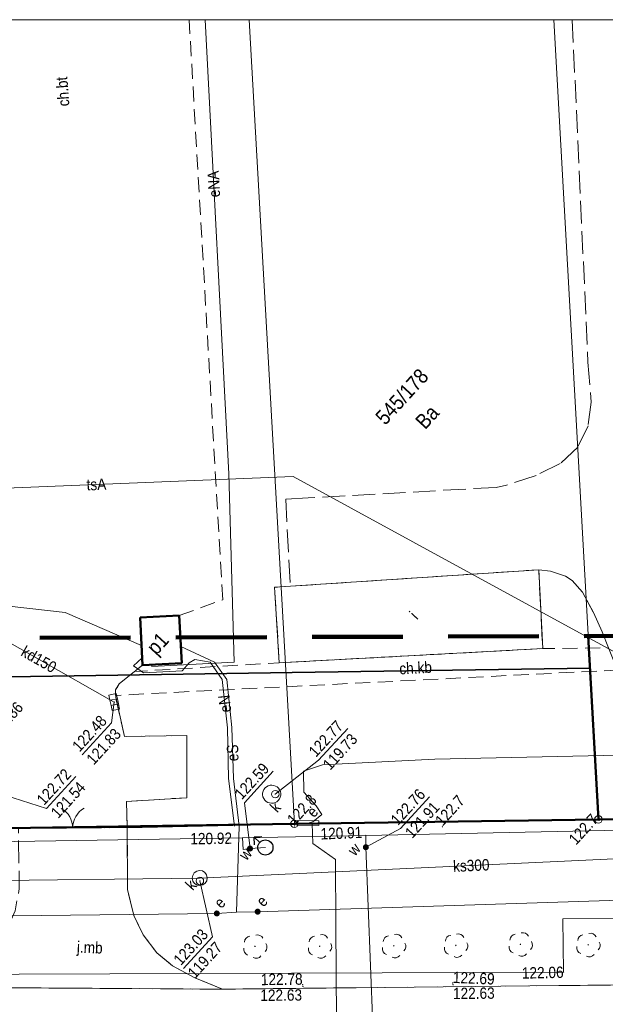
# Model space of a CAD drawing. Header units: metres. Extents: x 0 to 6446955, y 0 to 5658558.
# Tile 134 of 188: x 6441708 to 6441747, y 5654287 to 5654352. Entities that reach past the tile are written whole.
import ezdxf
from ezdxf.enums import TextEntityAlignment as Align

# ---------------------------------------------------------------- set-up
doc = ezdxf.new("R2010")
doc.units = ezdxf.units.M
doc.header["$MEASUREMENT"] = 0
for name, pattern in [('1.0_0.5', [1.5, 1, -0.5]), ('1.5_0.5', [2, 1.5, -0.5]), ('2', [0.9, 0.6, -0.3]), ('219-500', [0]), ('otob_500', [0]), ('PRZER2-1', [3, 2, -1]), ('PRZER3-1', [4, 3, -1])]:
    doc.linetypes.add(name, pattern=pattern)
doc.layers.get('0').update_dxf_attribs({"color": 2, "linetype": 'CONTINUOUS', "lineweight": 5})
doc.layers.add('1ramki', color=7, linetype='PRZER2-1', lineweight=18)
doc.layers.add('z - MPZT', color=121, linetype='PRZER3-1', lineweight=18)
for name, color, linetype in [('202-punkt graniczny', 7, 'CONTINUOUS'), ('209-oznaczenie konturu klasyfikacyjnego', 7, 'CONTINUOUS'), ('211-numer działki ewidencyjnej', 7, 'CONTINUOUS'), ('218-kontur użytku gruntowego', 7, 'CONTINUOUS'), ('219-działka ewidencyjna', 7, 'CONTINUOUS'), ('312-budynek ewidencyjny', 7, 'CONTINUOUS'), ('312-oznaczenie budynku ewidencyjnego-Atr117', 7, 'CONTINUOUS'), ('brama', 7, 'CONTINUOUS'), ('chodnik', 7, 'CONTINUOUS'), ('chodnik-Atr17', 7, 'CONTINUOUS'), ('drzewo liściaste', 7, 'CONTINUOUS'), ('elektroenergetyczne urządzenie techniczne', 7, 'CONTINUOUS'), ('elektroenergetyczne urządzenie techniczne-Atr17', 7, 'CONTINUOUS'), ('hydrant', 7, 'CONTINUOUS'), ('jezdnia', 7, 'CONTINUOUS'), ('jezdnia-Atr17', 7, 'CONTINUOUS'), ('komora podziemna', 7, 'CONTINUOUS'), ('kratka ściekowa', 7, 'CONTINUOUS'), ('krawężnik', 7, 'CONTINUOUS'), ('obszar utwardzony', 7, 'CONTINUOUS'), ('obszar utwardzony-Atr17', 7, 'CONTINUOUS'), ('ogrodzenie trwałe', 7, 'CONTINUOUS'), ('pikieta naturalna', 7, 'CONTINUOUS'), ('pikieta naturalna-Atr2', 7, 'CONTINUOUS'), ('pikieta sztuczna', 7, 'CONTINUOUS'), ('pikieta sztuczna-Atr2', 7, 'CONTINUOUS'), ('przewód ciepłowniczy', 7, 'CONTINUOUS'), ('przewód elektroenergetyczny podziemny', 7, 'CONTINUOUS'), ('przewód elektroenergetyczny podziemny-Atr1', 7, 'CONTINUOUS'), ('przewód kanalizacyjny', 7, 'CONTINUOUS'), ('przewód kanalizacyjny-Atr1', 7, 'CONTINUOUS'), ('przewód telekomunikacyjny podziemny', 7, 'CONTINUOUS'), ('przewód telekomunikacyjny podziemny-Atr1', 7, 'CONTINUOUS'), ('przewód wodociągowy', 7, 'CONTINUOUS'), ('rzedna', 7, 'CONTINUOUS'), ('rzedna-Atr2', 7, 'CONTINUOUS'), ('rzedna-Atr3', 7, 'CONTINUOUS'), ('szafa elektroenergetyczna lub kontener', 7, 'CONTINUOUS'), ('szafa elektroenergetyczna lub kontener-Atr17', 7, 'CONTINUOUS'), ('właz do komory lub kanału - okrągły', 7, 'CONTINUOUS'), ('właz do komory lub kanału - okrągły-Atr17', 7, 'CONTINUOUS'), ('Zakres', 7, 'CONTINUOUS'), ('zasuwa lub zawór', 7, 'CONTINUOUS'), ('zasuwa lub zawór-Atr17', 7, 'CONTINUOUS')]:
    doc.layers.add(name, color=color, linetype=linetype)
doc.styles.add('MapaZas', font='geodezja.shx', dxfattribs={"width": 0.9})
doc.linetypes.add('902-500', pattern='A,3.75,0,[1,ksztalty.shx,S=0.5,R=0,X=0,Y=0],3.75', length=7.5)
doc.linetypes.add('NLZ', pattern='A,3,-1,[35,msgB.shx,S=0.008,R=0,X=-0.5,Y=0],3', length=7)

# ---------------------------------------------------------------- blocks, each defined once
blk = doc.blocks.new('202')
at = {"color": 0, "linetype": 'Continuous', "lineweight": 0}
blk.add_circle((0, 0), 0.25, dxfattribs=at)
blk = doc.blocks.new('PW01')
at = {"linetype": 'Continuous', "lineweight": 13}
h = blk.add_hatch(color=0, dxfattribs=at)
edge = h.paths.add_edge_path()
edge.add_arc((0, 0), 0.045, 0, 360)
blk = doc.blocks.new('US22')
at = {"color": 0, "linetype": 'Continuous', "lineweight": 13}
blk.add_circle((0, 0), 0.25, dxfattribs=at)
blk = doc.blocks.new('US05')
at = {"color": 0, "linetype": 'Continuous', "lineweight": 13}
for p, q in [((-0.525, -0.25), (-0.525, 0.25)), ((-0.525, 0.25), (-0.175, 0.25)), ((-0.175, -0.25), (-0.175, 0.25)), ((-0.175, 0.25), (0.175, 0.25)), ((0.175, -0.25), (0.175, 0.25)), ((0.175, 0.25), (0.525, 0.25)), ((0.525, -0.25), (0.525, 0.25)), ((-0.525, -0.25), (-0.175, -0.25)), ((-0.175, -0.25), (0.175, -0.25)), ((0.175, -0.25), (0.525, -0.25))]:
    blk.add_line(p, q, dxfattribs=at)
blk = doc.blocks.new('OK02')
at = {"color": 0, "linetype": 'Continuous', "lineweight": 0}
for centre, start, end in [((-1.5, 0), 0, 60), ((1.5, 0), 120, 180)]:
    blk.add_arc(centre, 1.5, start, end, dxfattribs=at)
blk = doc.blocks.new('US25')
at = {"linetype": 'Continuous', "lineweight": 0}
h = blk.add_hatch(color=0, dxfattribs=at)
edge = h.paths.add_edge_path()
edge.add_arc((0, 0), 0.2, 0, 360)
blk = doc.blocks.new('OP021')
at = {"linetype": 'Continuous', "lineweight": 13}
h = blk.add_hatch(color=0, dxfattribs=at)
edge = h.paths.add_edge_path()
edge.add_arc((0, 0), 0.05, 0, 360)
at = {"color": 0, "linetype": 'Continuous', "lineweight": 13}
for centre, start, end in [((0, 0.4), 49.272, 130.728), ((-0.38, 0.124), 121.308, 202.548), ((0.38, 0.124), 337.452, 58.692), ((-0.235, -0.324), 193.221, 274.871), ((0.235, -0.324), 265.129, 346.779)]:
    blk.add_arc(centre, 0.4, start, end, dxfattribs=at)
blk = doc.blocks.new('SUWH')
at = {"color": 0, "linetype": 'Continuous'}
for p in [(-0.354, 0.646), (0, 0.5), (0.354, 0.646)]:
    blk.add_line(p, (0, 1), dxfattribs=at)
blk.add_circle((0, 0), 0.5, dxfattribs=at)

msp = doc.modelspace()

# ---------------------------------------------------------------- linework, layer by layer
at = {"layer": '1ramki', "color": 0, "linetype": 'Continuous', "lineweight": 18, "flags": 128}
msp.add_lwpolyline([(6441510.604, 5654351.84), (6441940.534, 5654351.84), (6441940.63, 5654211.832), (6441510.701, 5654211.832)], close=True, dxfattribs=at)
msp.add_lwpolyline([(6441510.604, 5654351.84), (6441940.534, 5654351.84), (6441940.63, 5654211.832), (6441510.701, 5654211.832)], close=True, dxfattribs=at)
at = {"layer": '218-kontur użytku gruntowego', "color": 3, "linetype": 'Continuous', "lineweight": 13}
for points in [[(6441726.095, 5654298.653), (6441723.111, 5654351.84)], [(6441723.111, 5654351.84), (6441726.095, 5654298.653)], [(6441743.252, 5654351.84), (6441746.212, 5654298.945)], [(6441746.212, 5654298.945), (6441743.252, 5654351.84)]]:
    msp.add_lwpolyline(points, dxfattribs=at)
at = {"layer": '218-kontur użytku gruntowego', "color": 3, "linetype": 'Continuous', "lineweight": 13, "flags": 128}
for points in [[(6441746.212, 5654298.945), (6441837.233, 5654300.251)], [(6441837.233, 5654300.251), (6441746.212, 5654298.945)], [(6441635.452, 5654297.272), (6441726.095, 5654298.653)], [(6441726.095, 5654298.653), (6441635.452, 5654297.272)], [(6441726.095, 5654298.653), (6441746.212, 5654298.945)], [(6441746.212, 5654298.945), (6441726.095, 5654298.653)]]:
    msp.add_lwpolyline(points, dxfattribs=at)
at = {"layer": '219-działka ewidencyjna', "color": 3, "linetype": '219-500', "lineweight": 13}
for points in [[(6441723.111, 5654351.84), (6441726.095, 5654298.653)], [(6441746.212, 5654298.945), (6441743.255, 5654351.84)], [(6441726.095, 5654298.653), (6441510.643, 5654295.381)]]:
    msp.add_lwpolyline(points, dxfattribs=at)
at = {"layer": '219-działka ewidencyjna', "color": 3, "linetype": '219-500', "lineweight": 13, "flags": 128}
for points in [[(6441746.212, 5654298.945), (6441837.233, 5654300.251)], [(6441726.095, 5654298.653), (6441746.212, 5654298.945)]]:
    msp.add_lwpolyline(points, dxfattribs=at)
at = {"layer": '312-budynek ewidencyjny', "color": 7, "linetype": 'Continuous', "lineweight": 50, "flags": 128}
for points in [[(6441715.883, 5654312.289), (6441718.474, 5654312.424)], [(6441716.036, 5654309.139), (6441715.883, 5654312.289)], [(6441718.474, 5654312.424), (6441718.641, 5654309.275)], [(6441718.641, 5654309.275), (6441716.036, 5654309.139)]]:
    msp.add_lwpolyline(points, dxfattribs=at)
at = {"layer": 'brama', "color": 7, "linetype": 'otob_500', "lineweight": 13, "flags": 128}
msp.add_lwpolyline([(6441707.84, 5654298.352), (6441715.029, 5654298.4)], dxfattribs=at)
at = {"layer": 'chodnik', "color": 7, "linetype": '1.0_0.5', "lineweight": 13}
msp.add_lwpolyline([(6441707.84, 5654298.352), (6441715.029, 5654298.4), (6441714.988, 5654300.132), (6441718.984, 5654300.379), (6441718.979, 5654304.491), (6441714.863, 5654304.423), (6441714.274, 5654307.037), (6441714.26, 5654307.51), (6441714.511, 5654307.918), (6441716.036, 5654309.139), (6441715.883, 5654312.289), (6441718.474, 5654312.424), (6441721.351, 5654313.478), (6441719.132, 5654351.84)], dxfattribs=at)
at = {"layer": 'chodnik', "color": 7, "linetype": '1.0_0.5', "lineweight": 13, "flags": 128}
msp.add_lwpolyline([(6441715.523, 5654308.727), (6441714.511, 5654307.918), (6441714.26, 5654307.51), (6441714.269, 5654307.15), (6441747.461, 5654308.824), (6441746.88, 5654310.292), (6441742.522, 5654310.242), (6441725.095, 5654309.304)], close=True, dxfattribs=at)
at = {"layer": 'jezdnia', "color": 7, "linetype": '1.5_0.5', "lineweight": 13, "flags": 128}
msp.add_lwpolyline([(6441715.029, 5654298.4), (6441707.84, 5654298.352), (6441707.896, 5654294.355), (6441707.614, 5654292.892), (6441707.022, 5654291.535), (6441706.165, 5654290.273), (6441704.68, 5654288.962), (6441702.924, 5654288.155), (6441700.885, 5654287.853), (6441721.339, 5654287.714), (6441719.502, 5654288.461), (6441718.037, 5654289.26), (6441716.986, 5654290.127), (6441716.092, 5654291.312), (6441715.477, 5654292.58), (6441715.061, 5654294.303)], close=True, dxfattribs=at)
at = {"layer": 'jezdnia', "color": 7, "linetype": '1.5_0.5', "lineweight": 13}
msp.add_lwpolyline([(6441755.001, 5654288.05), (6441743.582, 5654287.958), (6441730.189, 5654287.813), (6441721.339, 5654287.714), (6441700.885, 5654287.853), (6441674.135, 5654287.439), (6441673.526, 5654287.441), (6441638.601, 5654287.176), (6441636.415, 5654287.158), (6441625.852, 5654287.054), (6441592.13, 5654286.786), (6441591.57, 5654286.81), (6441541.358, 5654286.347), (6441540.75, 5654286.348), (6441510.65, 5654286.106)], dxfattribs=at)
at = {"layer": 'komora podziemna', "color": 32, "linetype": 'Continuous', "lineweight": 13, "flags": 128}
for points in [[(6441724.584, 5654300.01), (6441724.456, 5654300.032), (6441724.341, 5654300.07), (6441724.232, 5654300.129), (6441724.136, 5654300.216), (6441724.068, 5654300.319), (6441724.013, 5654300.437), (6441723.994, 5654300.564), (6441723.996, 5654300.684), (6441724.026, 5654300.806), (6441724.077, 5654300.922), (6441724.158, 5654301.024), (6441724.246, 5654301.106), (6441724.356, 5654301.167), (6441724.482, 5654301.201), (6441724.602, 5654301.214), (6441724.731, 5654301.191), (6441724.845, 5654301.154), (6441724.954, 5654301.095), (6441725.05, 5654301.007), (6441725.118, 5654300.904), (6441725.173, 5654300.786), (6441725.193, 5654300.659), (6441725.191, 5654300.539), (6441725.161, 5654300.417), (6441725.109, 5654300.302), (6441725.029, 5654300.199), (6441724.941, 5654300.117), (6441724.83, 5654300.056), (6441724.704, 5654300.022)], [(6441720.171, 5654295.427), (6441720.285, 5654295.269), (6441720.328, 5654295.08), (6441720.301, 5654294.888), (6441720.195, 5654294.727), (6441720.037, 5654294.614), (6441719.848, 5654294.57), (6441719.656, 5654294.597), (6441719.481, 5654294.703), (6441719.382, 5654294.861), (6441719.339, 5654295.05), (6441719.366, 5654295.243), (6441719.464, 5654295.41), (6441719.63, 5654295.516), (6441719.819, 5654295.56), (6441720.011, 5654295.533)]]:
    msp.add_lwpolyline(points, close=True, dxfattribs=at)
at = {"layer": 'krawężnik', "color": 7, "linetype": 'Continuous', "lineweight": 13, "flags": 128}
for points in [[(6441724.79, 5654314.302), (6441725.136, 5654314.324), (6441725.828, 5654314.369), (6441742.257, 5654315.461), (6441743.046, 5654315.375), (6441744.024, 5654315.036), (6441744.461, 5654314.744), (6441745.16, 5654313.982), (6441745.893, 5654312.62), (6441746.458, 5654311.356), (6441746.88, 5654310.292), (6441747.461, 5654308.824)], [(6441724.79, 5654314.302), (6441724.806, 5654313.949), (6441725.095, 5654309.304), (6441742.522, 5654310.242), (6441742.257, 5654315.461)], [(6441716.036, 5654309.139), (6441714.511, 5654307.918), (6441714.26, 5654307.51), (6441714.274, 5654307.037), (6441714.863, 5654304.423), (6441718.979, 5654304.491), (6441718.984, 5654300.379), (6441714.988, 5654300.132), (6441715.029, 5654298.4)], [(6441715.029, 5654298.4), (6441715.061, 5654294.303), (6441715.477, 5654292.58), (6441716.092, 5654291.312), (6441716.986, 5654290.127), (6441718.037, 5654289.26), (6441719.502, 5654288.461), (6441721.339, 5654287.714)], [(6441743.582, 5654287.958), (6441755.001, 5654288.05), (6441771.657, 5654288.175), (6441818.107, 5654288.558)], [(6441591.57, 5654286.81), (6441592.13, 5654286.786), (6441625.852, 5654287.054), (6441636.415, 5654287.158), (6441638.601, 5654287.176), (6441673.526, 5654287.441), (6441674.135, 5654287.439), (6441700.885, 5654287.853), (6441721.339, 5654287.714), (6441730.189, 5654287.813)], [(6441730.189, 5654287.813), (6441743.582, 5654287.958)]]:
    msp.add_lwpolyline(points, dxfattribs=at)
at = {"layer": 'obszar utwardzony', "color": 7, "linetype": '1.5_0.5', "lineweight": 13}
msp.add_lwpolyline([(6441744.476, 5654351.84), (6441745.517, 5654329.18), (6441745.732, 5654326.542), (6441745.525, 5654324.983), (6441744.837, 5654323.565), (6441743.688, 5654322.488), (6441742.081, 5654321.696), (6441740.135, 5654321.051), (6441739.433, 5654320.907), (6441727.014, 5654320.211), (6441725.518, 5654320.117), (6441725.828, 5654314.369), (6441742.257, 5654315.461), (6441743.046, 5654315.375), (6441744.024, 5654315.036), (6441744.461, 5654314.744), (6441745.16, 5654313.982), (6441745.893, 5654312.62), (6441746.458, 5654311.356), (6441746.88, 5654310.292)], dxfattribs=at)
at = {"layer": 'obszar utwardzony', "color": 7, "linetype": '1.5_0.5', "lineweight": 13, "flags": 128}
msp.add_lwpolyline([(6441725.095, 5654309.304), (6441742.522, 5654310.242), (6441742.257, 5654315.461), (6441725.828, 5654314.369), (6441725.136, 5654314.324), (6441724.79, 5654314.302), (6441724.806, 5654313.949)], close=True, dxfattribs=at)
at = {"layer": 'ogrodzenie trwałe', "color": 7, "linetype": '902-500', "lineweight": 35, "flags": 128}
for points in [[(6441726.004, 5654298.642), (6441715.029, 5654298.4)], [(6441746.17, 5654298.929), (6441755.084, 5654299.024), (6441758.913, 5654299.03)]]:
    msp.add_lwpolyline(points, dxfattribs=at)
at = {"layer": 'przewód ciepłowniczy', "color": 212, "linetype": 'Continuous', "lineweight": 13, "flags": 128}
msp.add_lwpolyline([(6441752.762, 5654288.921), (6441747.95, 5654288.893), (6441747.838, 5654292.399), (6441743.854, 5654292.372), (6441743.904, 5654288.842), (6441701.875, 5654288.683), (6441667.004, 5654288.477), (6441666.862, 5654292.01), (6441662.945, 5654291.922), (6441663, 5654288.428), (6441605.73, 5654288.163), (6441570.962, 5654287.863), (6441570.835, 5654287.858), (6441564.411, 5654287.801)], dxfattribs=at)
at = {"layer": 'przewód elektroenergetyczny podziemny', "color": 1, "linetype": 'Continuous', "lineweight": 13}
msp.add_lwpolyline([(6441720.196, 5654351.84), (6441721.763, 5654321.806), (6441722.121, 5654309.343), (6441716.669, 5654309.06), (6441716.664, 5654309.173)], dxfattribs=at)
at = {"layer": 'przewód elektroenergetyczny podziemny', "color": 1, "linetype": 'Continuous', "lineweight": 13, "flags": 128}
for points in [[(6441715.978, 5654310.453), (6441710.941, 5654312.637), (6441703.309, 5654313.497), (6441663.399, 5654311.668), (6441663.404, 5654312.192)], [(6441718.579, 5654310.376), (6441720.804, 5654309.356), (6441721.626, 5654308.196), (6441721.957, 5654305.018), (6441722.056, 5654301.661), (6441722.435, 5654298.506), (6441722.255, 5654292.801)], [(6441716.021, 5654309.641), (6441715.442, 5654309.113), (6441716.121, 5654308.64), (6441718.67, 5654308.773), (6441719.136, 5654309.296), (6441719.501, 5654309.532), (6441720.514, 5654309.336), (6441721.322, 5654308.19), (6441721.661, 5654304.991), (6441721.745, 5654301.647), (6441722.138, 5654298.507)], [(6441828.68, 5654299.987), (6441829.011, 5654302.451), (6441827.509, 5654303.758), (6441824.947, 5654304.084), (6441808.551, 5654303.206), (6441802.853, 5654303.04), (6441801.039, 5654303.887), (6441782.561, 5654303.682), (6441756.703, 5654303.399), (6441735.384, 5654302.934), (6441727.954, 5654302.565), (6441726.706, 5654302.134), (6441726.718, 5654300.741), (6441727.529, 5654299.849), (6441727.908, 5654299.271), (6441727.306, 5654298.792), (6441726.992, 5654298.7)], [(6441631.523, 5654266.608), (6441631.519, 5654269.12), (6441666.025, 5654269.416), (6441687.118, 5654269.708), (6441729, 5654270.151), (6441728.847, 5654291.93), (6441728.811, 5654296.289), (6441727.321, 5654297.341), (6441727.262, 5654298.684), (6441726.992, 5654298.7)], [(6441840.515, 5654295.809), (6441838.14, 5654295.258), (6441806.259, 5654294.484), (6441776.941, 5654294.198), (6441746.944, 5654293.584), (6441723.662, 5654292.841)], [(6441515.951, 5654290.642), (6441542.843, 5654291.048), (6441551.61, 5654291.265), (6441595.313, 5654291.817), (6441632.576, 5654292.042), (6441638.626, 5654292.061), (6441639.715, 5654292.095), (6441661.248, 5654292.215), (6441668.698, 5654292.119), (6441720.963, 5654292.723)], [(6441720.963, 5654292.723), (6441722.255, 5654292.801)], [(6441723.662, 5654292.841), (6441722.255, 5654292.801)]]:
    msp.add_lwpolyline(points, dxfattribs=at)
at = {"layer": 'przewód kanalizacyjny', "color": 34, "linetype": 'Continuous', "lineweight": 13, "flags": 128}
for points in [[(6441704.031, 5654312.361), (6441704.223, 5654312.348), (6441714.175, 5654306.707)], [(6441719.826, 5654295.065), (6441725.011, 5654295.307), (6441750.588, 5654296.484)], [(6441719.826, 5654295.065), (6441689.769, 5654294.696)]]:
    msp.add_lwpolyline(points, dxfattribs=at)
at = {"layer": 'przewód telekomunikacyjny podziemny', "color": 30, "linetype": 'Continuous', "lineweight": 13, "flags": 128}
msp.add_lwpolyline([(6441701.525, 5654322.181), (6441702.598, 5654322.228), (6441702.666, 5654320.688), (6441726.011, 5654321.618), (6441757.434, 5654304.479), (6441781.599, 5654305.742), (6441781.379, 5654309.943)], dxfattribs=at)
at = {"layer": 'przewód wodociągowy', "color": 5, "linetype": 'Continuous', "lineweight": 13, "flags": 128}
for points in [[(6441730.815, 5654297.885), (6441722.661, 5654297.717), (6441658.127, 5654296.7)], [(6441751.902, 5654298.318), (6441730.815, 5654297.885)], [(6441723.159, 5654297.017), (6441722.701, 5654296.961), (6441722.661, 5654297.717)], [(6441723.159, 5654297.017), (6441724.175, 5654297.09)]]:
    msp.add_lwpolyline(points, dxfattribs=at)
at = {"layer": 'przewód wodociągowy', "color": 5, "linetype": 'Continuous', "lineweight": 13}
msp.add_lwpolyline([(6441736.584, 5654211.832), (6441735.853, 5654225.275), (6441734.052, 5654230.978), (6441731.903, 5654269.635), (6441730.821, 5654297.106), (6441730.815, 5654297.885)], dxfattribs=at)
at = {"layer": 'rzedna-Atr2', "color": 34, "lineweight": 13, "flags": 128}
msp.add_lwpolyline([(6441714.175, 5654306.707), (6441714.002, 5654305.333), (6441712.053, 5654303.205)], dxfattribs=at)
at = {"layer": 'rzedna-Atr2', "color": 7, "lineweight": 13, "flags": 128}
for points in [[(6441724.827, 5654300.615), (6441727.694, 5654302.857), (6441729.624, 5654304.966)], [(6441705.817, 5654300.896), (6441709.7, 5654299.672), (6441711.628, 5654301.777)], [(6441719.842, 5654294.874), (6441720.677, 5654291.181), (6441718.754, 5654289.081)]]:
    msp.add_lwpolyline(points, dxfattribs=at)
at = {"layer": 'rzedna-Atr2', "color": 5, "lineweight": 13, "flags": 128}
for points in [[(6441723.159, 5654297.017), (6441722.792, 5654300.051), (6441724.698, 5654302.132)], [(6441730.821, 5654297.106), (6441733.123, 5654298.347), (6441735.029, 5654300.429)]]:
    msp.add_lwpolyline(points, dxfattribs=at)
at = {"layer": 'szafa elektroenergetyczna lub kontener', "color": 1, "linetype": 'Continuous', "lineweight": 13, "flags": 128}
msp.add_lwpolyline([(6441726.255, 5654298.561), (6441726.277, 5654298.867), (6441727.722, 5654298.845), (6441727.714, 5654298.541)], close=True, dxfattribs=at)
at = {"layer": 'z - MPZT', "linetype": 'Continuous', "lineweight": 50}
for points in [[(6441528.221, 5654295.648), (6441576.076, 5654296.375), (6441726.095, 5654298.653), (6441746.212, 5654298.945), (6441837.233, 5654300.251), (6441836.442, 5654313.229)], [(6441746.213, 5654298.93), (6441745.534, 5654311.067)]]:
    msp.add_lwpolyline(points, dxfattribs=at)
at = {"layer": 'z - MPZT', "linetype": 'NLZ', "lineweight": 35}
msp.add_lwpolyline([(6441745.653, 5654308.938), (6441725.943, 5654308.652), (6441575.924, 5654306.373), (6441528.069, 5654305.646)], dxfattribs=at)
at = {"layer": 'Zakres', "color": 221, "linetype": '2', "lineweight": 100, "ltscale": 10, "flags": 128}
msp.add_lwpolyline([(6441936.582, 5654238.477), (6441935.717, 5654314.845), (6441872.503, 5654315.819), (6441809.024, 5654311.26), (6441528.91, 5654310.408), (6441525.825, 5654244.356), (6441801.954, 5654245.032), (6441838.027, 5654231.134)], close=True, dxfattribs=at)

# ---------------------------------------------------------------- block references
at = {"layer": '202-punkt graniczny', "color": 3, "linetype": 'Continuous', "lineweight": 13, "rotation": 47.52228373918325}
for p in [(6441746.212, 5654298.945), (6441726.095, 5654298.653)]:
    msp.add_blockref('202', p, dxfattribs=at)
at = {"layer": 'brama', "color": 7, "linetype": 'Continuous', "lineweight": 13, "rotation": 0.3802837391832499}
msp.add_blockref('OK02', (6441711.435, 5654298.376), dxfattribs=at)
at = {"layer": 'drzewo liściaste', "color": 94, "linetype": 'Continuous', "lineweight": 13, "rotation": 47.52228373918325}
for p in [(6441723.487, 5654290.548), (6441727.768, 5654290.559), (6441732.672, 5654290.584), (6441736.776, 5654290.609), (6441741.048, 5654290.684), (6441745.53, 5654290.648)]:
    msp.add_blockref('OP021', p, dxfattribs=at)
at = {"layer": 'elektroenergetyczne urządzenie techniczne', "color": 1, "linetype": 'Continuous', "lineweight": 13, "rotation": 47.52228373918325}
for p in [(6441720.963, 5654292.723), (6441723.662, 5654292.841)]:
    msp.add_blockref('US25', p, dxfattribs=at)
at = {"layer": 'hydrant', "color": 5, "linetype": 'Continuous', "lineweight": 13, "rotation": 47.52228373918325}
msp.add_blockref('SUWH', (6441724.175, 5654297.09), dxfattribs=at)
at = {"layer": 'kratka ściekowa', "color": 34, "linetype": 'Continuous', "lineweight": 13, "rotation": 102.0922837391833}
msp.add_blockref('US05', (6441714.175, 5654306.707), dxfattribs=at)
at = {"layer": 'pikieta naturalna', "color": 7, "linetype": 'Continuous', "lineweight": 13, "rotation": 47.52228373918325}
for p in [(6441726.101, 5654298.512), (6441735.893, 5654298.455), (6441746.257, 5654298.876)]:
    msp.add_blockref('PW01', p, dxfattribs=at)
at = {"layer": 'pikieta sztuczna', "color": 7, "linetype": 'Continuous', "lineweight": 13, "rotation": 47.52228373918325}
for p in [(6441726.642, 5654288.011), (6441736.567, 5654288.13), (6441736.593, 5654288.011), (6441726.661, 5654287.899)]:
    msp.add_blockref('PW01', p, dxfattribs=at)
at = {"layer": 'rzedna', "color": 34, "linetype": 'Continuous', "lineweight": 13, "rotation": 47.52228373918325}
for p in [(6441714.175, 5654306.707), (6441724.827, 5654300.615), (6441719.842, 5654294.874)]:
    msp.add_blockref('PW01', p, dxfattribs=at)
at = {"layer": 'rzedna', "color": 5, "linetype": 'Continuous', "lineweight": 13, "rotation": 47.52228373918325}
for p in [(6441730.815, 5654297.885), (6441722.661, 5654297.717), (6441723.159, 5654297.017), (6441730.821, 5654297.106)]:
    msp.add_blockref('PW01', p, dxfattribs=at)
at = {"layer": 'rzedna', "color": 212, "linetype": 'Continuous', "lineweight": 13, "rotation": 47.52228373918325}
msp.add_blockref('PW01', (6441743.904, 5654288.842), dxfattribs=at)
at = {"layer": 'właz do komory lub kanału - okrągły', "color": 7, "linetype": 'Continuous', "lineweight": 13, "rotation": 47.52228373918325}
for p in [(6441724.827, 5654300.615), (6441719.842, 5654294.874)]:
    msp.add_blockref('US22', p, dxfattribs=at)
at = {"layer": 'zasuwa lub zawór', "color": 5, "linetype": 'Continuous', "lineweight": 13, "rotation": 47.52228373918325}
for p in [(6441723.159, 5654297.017), (6441730.821, 5654297.106)]:
    msp.add_blockref('US25', p, dxfattribs=at)

# ---------------------------------------------------------------- texts
at = {"layer": '209-oznaczenie konturu klasyfikacyjnego', "color": 3, "linetype": 'Continuous', "lineweight": 13, "style": 'MapaZas', "width": 0.9}
msp.add_text('Ba', height=1, rotation=47.52228, dxfattribs=at).set_placement((6441734.012, 5654325.359), align=Align.TOP_LEFT)
at = {"layer": '211-numer działki ewidencyjnej', "color": 3, "linetype": 'Continuous', "lineweight": 13, "style": 'MapaZas', "width": 0.9}
msp.add_text('545/178', height=1, rotation=47.52228, dxfattribs=at).set_placement((6441732.106, 5654324.97))
at = {"layer": '312-oznaczenie budynku ewidencyjnego-Atr117', "color": 7, "lineweight": 13, "style": 'MapaZas', "width": 0.9}
msp.add_text('p1', height=1, rotation=47.52228, dxfattribs=at).set_placement((6441717.045, 5654310.58), align=Align.MIDDLE_CENTER)
at = {"layer": 'chodnik-Atr17', "color": 7, "lineweight": 13, "style": 'MapaZas', "width": 0.9}
for s, rotation, p in [('ch.bt', 94.20128, (6441710.768, 5654347.085)), ('ch.kb', 2.92128, (6441734.113, 5654308.965))]:
    msp.add_text(s, height=0.75, rotation=rotation, dxfattribs=at).set_placement(p, align=Align.MIDDLE_CENTER)
at = {"layer": 'elektroenergetyczne urządzenie techniczne-Atr17', "color": 1, "lineweight": 13, "style": 'MapaZas', "width": 0.9}
for p in [(6441721.262, 5654293.005), (6441724.053, 5654293.106)]:
    msp.add_text('e', height=0.75, rotation=47.52228, dxfattribs=at).set_placement(p)
at = {"layer": 'jezdnia-Atr17', "color": 7, "lineweight": 13, "style": 'MapaZas', "width": 0.9}
msp.add_text('j.mb', height=0.75, rotation=357.47028, dxfattribs=at).set_placement((6441712.561, 5654290.477), align=Align.MIDDLE_CENTER)
at = {"layer": 'obszar utwardzony-Atr17', "color": 7, "lineweight": 13, "style": 'MapaZas', "width": 0.9}
msp.add_text('i', height=0.75, rotation=47.52228, dxfattribs=at).set_placement((6441733.988, 5654312.442), align=Align.MIDDLE_CENTER)
at = {"layer": 'pikieta naturalna-Atr2', "color": 7, "lineweight": 13, "style": 'MapaZas', "width": 0.9}
for s, p in [('122.8', (6441726.101, 5654298.512)), ('122.7', (6441735.893, 5654298.455))]:
    msp.add_text(s, height=0.75, rotation=47.52228, dxfattribs=at).set_placement(p)
msp.add_text('122.7', height=0.75, rotation=47.52228, dxfattribs=at).set_placement((6441746.257, 5654298.876), align=Align.RIGHT)
at = {"layer": 'pikieta sztuczna-Atr2', "color": 7, "lineweight": 13, "style": 'MapaZas', "width": 0.9}
msp.add_text('122.78', height=0.75, rotation=0.69228, dxfattribs=at).set_placement((6441726.642, 5654288.011), align=Align.RIGHT)
msp.add_text('122.69', height=0.75, rotation=357.64928, dxfattribs=at).set_placement((6441736.567, 5654288.13))
msp.add_text('122.63', height=0.75, rotation=0.53228, dxfattribs=at).set_placement((6441726.598, 5654287.712), align=Align.TOP_RIGHT)
msp.add_text('122.63', height=0.75, rotation=0.59128, dxfattribs=at).set_placement((6441736.581, 5654287.805), align=Align.TOP_LEFT)
at = {"layer": 'przewód elektroenergetyczny podziemny-Atr1', "color": 1, "lineweight": 13, "style": 'MapaZas', "width": 0.9}
for s, rotation, p in [('eNA', 92.98628, (6441720.763, 5654340.971)), ('eN', 96.05028, (6441721.491, 5654306.597)), ('eS', 91.67728, (6441722.01, 5654303.343))]:
    msp.add_text(s, height=0.75, rotation=rotation, dxfattribs=at).set_placement(p, align=Align.MIDDLE_CENTER)
at = {"layer": 'przewód kanalizacyjny-Atr1', "color": 34, "lineweight": 13, "style": 'MapaZas', "width": 0.9}
for s, rotation, p in [('kd150', 330.45228, (6441709.195, 5654309.531)), ('ks300', 2.63328, (6441737.796, 5654295.899))]:
    msp.add_text(s, height=0.75, rotation=rotation, dxfattribs=at).set_placement(p, align=Align.MIDDLE_CENTER)
at = {"layer": 'przewód telekomunikacyjny podziemny-Atr1', "color": 30, "lineweight": 13, "style": 'MapaZas', "width": 0.9}
msp.add_text('tsA', height=0.75, rotation=2.32128, dxfattribs=at).set_placement((6441712.996, 5654321.101), align=Align.MIDDLE_CENTER)
at = {"layer": 'rzedna-Atr2', "color": 34, "lineweight": 13, "style": 'MapaZas', "width": 0.9}
msp.add_text('122.48', height=0.75, rotation=47.52228, dxfattribs=at).set_placement((6441712.047, 5654303.21), align=Align.BOTTOM_LEFT)
at = {"layer": 'rzedna-Atr2', "color": 7, "lineweight": 13, "style": 'MapaZas', "width": 0.9}
for s, p in [('122.77', (6441727.688, 5654302.863)), ('122.72', (6441709.694, 5654299.678)), ('123.03', (6441718.748, 5654289.086))]:
    msp.add_text(s, height=0.75, rotation=47.52228, dxfattribs=at).set_placement(p, align=Align.BOTTOM_LEFT)
at = {"layer": 'rzedna-Atr2', "color": 5, "lineweight": 13, "style": 'MapaZas', "width": 0.9}
for s, p in [('122.59', (6441722.786, 5654300.056)), ('122.76', (6441733.117, 5654298.353))]:
    msp.add_text(s, height=0.75, rotation=47.52228, dxfattribs=at).set_placement(p, align=Align.BOTTOM_LEFT)
msp.add_text('120.92', height=0.75, rotation=0.90228, dxfattribs=at).set_placement((6441719.209, 5654297.664), align=Align.MIDDLE_LEFT)
msp.add_text('120.91', height=0.75, rotation=2.29028, dxfattribs=at).set_placement((6441729.218, 5654297.666), align=Align.CENTER)
at = {"layer": 'rzedna-Atr2', "color": 212, "lineweight": 13, "style": 'MapaZas', "width": 0.9}
msp.add_text('122.06', height=0.75, rotation=1.25128, dxfattribs=at).set_placement((6441743.904, 5654288.842), align=Align.MIDDLE_RIGHT)
at = {"layer": 'rzedna-Atr3', "color": 34, "lineweight": 13, "style": 'MapaZas', "width": 0.9}
for s, p in [('121.86', (6441706.516, 5654304.107)), ('121.83', (6441712.988, 5654302.349))]:
    msp.add_text(s, height=0.75, rotation=47.52228, dxfattribs=at).set_placement(p, align=Align.BOTTOM_LEFT)
at = {"layer": 'rzedna-Atr3', "color": 7, "lineweight": 13, "style": 'MapaZas', "width": 0.9}
for s, p in [('119.73', (6441728.629, 5654302.001)), ('121.54', (6441710.635, 5654298.816)), ('119.27', (6441719.689, 5654288.224))]:
    msp.add_text(s, height=0.75, rotation=47.52228, dxfattribs=at).set_placement(p, align=Align.BOTTOM_LEFT)
at = {"layer": 'rzedna-Atr3', "color": 5, "lineweight": 13, "style": 'MapaZas', "width": 0.9}
msp.add_text('121.91', height=0.75, rotation=47.52228, dxfattribs=at).set_placement((6441734.058, 5654297.491), align=Align.BOTTOM_LEFT)
at = {"layer": 'szafa elektroenergetyczna lub kontener-Atr17', "color": 1, "lineweight": 13, "style": 'MapaZas', "width": 0.9}
msp.add_text('e', height=0.75, rotation=47.52228, dxfattribs=at).set_placement((6441727.389, 5654299.015))
at = {"layer": 'właz do komory lub kanału - okrągły-Atr17', "color": 7, "lineweight": 13, "style": 'MapaZas', "width": 0.9}
for p in [(6441724.961, 5654299.34), (6441719.369, 5654294.195)]:
    msp.add_text('k', height=0.75, rotation=47.52228, dxfattribs=at).set_placement(p)
at = {"layer": 'zasuwa lub zawór-Atr17', "color": 5, "lineweight": 13, "style": 'MapaZas', "width": 0.9}
msp.add_text('w', height=0.75, rotation=47.52228, dxfattribs=at).set_placement((6441730.041, 5654296.966), align=Align.MIDDLE_CENTER)
msp.add_text('w', height=0.75, rotation=47.52228, dxfattribs=at).set_placement((6441722.913, 5654296.17))

doc.saveas('drawing.dxf')
